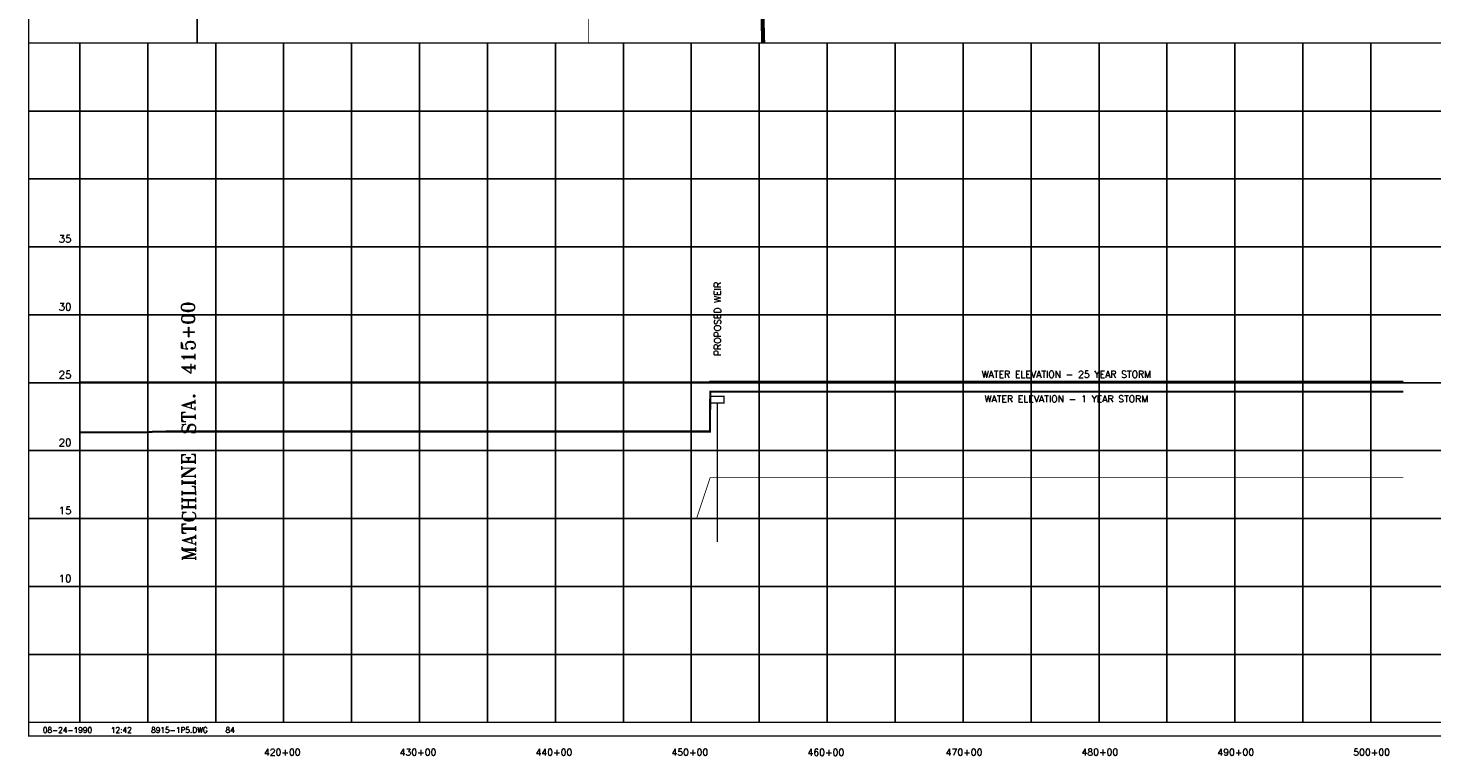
# Model space of a CAD drawing. Extents: x 252033 to 268820, y 783911 to 794638.
# Tile 1 of 5: x 252060 to 262390, y 784026 to 789384. Entities that reach past the tile are written whole.
import ezdxf
from ezdxf.enums import TextEntityAlignment as Align

# ---------------------------------------------------------------- set-up
doc = ezdxf.new("R2010")
doc.units = 0
doc.header["$LTSCALE"] = 800
doc.linetypes.add('DASHED', pattern=[0])
doc.layers.get('0').update_dxf_attribs({"linetype": 'CONTINUOUS'})
for name, color, linetype in [('BORDER', 1, 'CONTINUOUS'), ('FLOOD1', 15, 'CONTINUOUS'), ('FLOOD3', 15, 'CONTINUOUS'), ('GRID', 2, 'CONTINUOUS'), ('MATCH', 6, 'CONTINUOUS'), ('PRSTRUCT', 13, 'CONTINUOUS'), ('SPROF', 11, 'DASHED'), ('SUBBASINS', 6, 'DASHED'), ('TEXT', 7, 'CONTINUOUS'), ('WSHEDS', 11, 'CONTINUOUS')]:
    doc.layers.add(name, color=color, linetype=linetype)
doc.styles.get("Standard").update_dxf_attribs({"font": 'ROMANT'})

# ---------------------------------------------------------------- blocks, each defined once
blk = doc.blocks.new('LOGON')
at = {"color": 0}
blk.add_attdef('DATE', text='', height=1, dxfattribs=at).set_placement((-1.87, 1.76), align=Align.RIGHT)
for tag, p in [('TIME', (1.56, 1.76)), ('DRAWING', (8.97, 1.76)), ('OPERATOR', (22.66, 1.76))]:
    blk.add_attdef(tag, p, '', height=1, dxfattribs=at)

msp = doc.modelspace()

# ---------------------------------------------------------------- linework, layer by layer
at = {"layer": 'BORDER', "color": 0, "const_width": 10}
msp.add_lwpolyline([(252065, 784173), (268815, 784173), (268815, 794633), (252065, 794633)], close=True, dxfattribs=at)
for points in [[(252065, 789273), (268815, 789273)], [(252065, 784273), (268815, 784273)]]:
    msp.add_lwpolyline(points, dxfattribs=at)
at = {"layer": 'FLOOD1', "color": 0, "const_width": 15}
msp.add_lwpolyline([(252440, 786407), (252818, 786407), (252918, 786407), (252978, 786412), (253078, 786414), (254078, 786414), (255078, 786414), (256078, 786414), (256978, 786414), (257078, 786414), (257079, 786707), (257179, 786707), (258179, 786707), (259179, 786707), (260179, 786707), (261179, 786707), (262179, 786707)], dxfattribs=at)
at = {"layer": 'FLOOD3', "color": 0, "const_width": 15}
msp.add_lwpolyline([(252440, 786775), (252818, 786775), (252918, 786775), (252978, 786775), (253078, 786775), (254078, 786775), (255078, 786775), (256078, 786775), (256978, 786775), (257078, 786775), (257079, 786780), (257179, 786780), (258179, 786780), (259179, 786780), (260179, 786781), (261179, 786781), (262179, 786781)], dxfattribs=at)
at = {"layer": 'GRID', "color": 0}
for points in [[(252440, 784273), (252440, 789273)], [(252940, 784273), (252940, 789273)], [(253440, 784273), (253440, 789273)], [(253940, 784273), (253940, 789273)], [(254440, 784273), (254440, 789273)], [(254940, 784273), (254940, 789273)], [(255440, 784273), (255440, 789273)], [(255940, 784273), (255940, 789273)], [(256440, 784273), (256440, 789273)], [(256940, 784273), (256940, 789273)], [(257440, 784273), (257440, 789273)], [(257940, 784273), (257940, 789273)], [(258440, 784273), (258440, 789273)], [(258940, 784273), (258940, 789273)], [(259440, 784273), (259440, 789273)], [(259940, 784273), (259940, 789273)], [(260440, 784273), (260440, 789273)], [(260940, 784273), (260940, 789273)], [(261440, 784273), (261440, 789273)], [(261940, 784273), (261940, 789273)], [(252065, 788773), (268815, 788773)], [(252065, 788273), (268815, 788273)], [(252065, 787773), (268815, 787773)], [(252065, 787273), (268815, 787273)], [(252065, 786773), (268815, 786773)], [(252065, 786273), (268815, 786273)], [(252065, 785773), (268815, 785773)], [(252065, 785273), (268815, 785273)], [(252065, 784773), (268815, 784773)]]:
    msp.add_lwpolyline(points, dxfattribs=at)
at = {"layer": 'MATCH', "color": 0}
for points in [[(253304, 789273), (253304, 794147)], [(253440, 789273), (253440, 784273)]]:
    msp.add_lwpolyline(points, dxfattribs=at)
at = {"layer": 'PRSTRUCT', "color": 0, "const_width": 10}
msp.add_lwpolyline([(257081, 786623), (257181, 786623), (257181, 786673), (257081, 786673)], close=True, dxfattribs=at)
msp.add_lwpolyline([(257131, 786623), (257131, 785600)], dxfattribs=at)
at = {"layer": 'SPROF', "color": 0, "const_width": 5}
for points in [[(252440, 785773), (252818, 785773), (252918, 785773), (252978, 785773), (253078, 785773), (254078, 785773), (255078, 785773), (256078, 785773), (256978, 785773), (257078, 786073), (257079, 786073), (257179, 786073), (258179, 786073), (259179, 786073), (260179, 786073), (261179, 786073), (262179, 786073)], [(253440, 785773), (254079, 785773), (255079, 785773), (256079, 785773), (256979, 785773), (257079, 786073), (257080, 786073), (257180, 786073), (258180, 786073), (259180, 786073), (260180, 786073), (261180, 786073), (262180, 786073)]]:
    msp.add_lwpolyline(points, dxfattribs=at)
at = {"layer": 'SUBBASINS', "color": 0, "linetype": 'DASHED', "const_width": 5}
msp.add_lwpolyline([(256182, 789273), (256184, 789790), (257455, 789801), (257387, 792224), (259946, 792267)], dxfattribs=at)
at = {"layer": 'WSHEDS', "color": 0, "const_width": 30}
msp.add_lwpolyline([(259946, 794339), (259946, 792267), (257387, 792224), (257469, 789273)], dxfattribs=at)

# ---------------------------------------------------------------- block references
at = {"layer": 'TEXT', "color": 0, "xscale": 40, "yscale": 40, "zscale": 40}
msp.add_blockref('LOGON', (252606, 784126), dxfattribs=at).add_auto_attribs({'DATE': '08-24-1990', 'TIME': '12:42', 'OPERATOR': '84', 'DRAWING': '8915-1P5.DWG'})

# ---------------------------------------------------------------- texts
at = {"layer": 'MATCH', "color": 0}
msp.add_text('MATCHLINE  STA.  415+00', height=100, rotation=90.2395, dxfattribs=at).set_placement((253295, 785460))
at = {"layer": 'TEXT', "color": 0}
for s, p in [('35', (252379, 787805)), ('30', (252379, 787305)), ('25', (252379, 786805)), ('20', (252379, 786305)), ('15', (252379, 785805)), ('10', (252379, 785305))]:
    msp.add_text(s, height=55, dxfattribs=at).set_placement(p, align=Align.RIGHT)
msp.add_text('PROPOSED WEIR', height=50, rotation=90, dxfattribs=at).set_placement((257158, 786970))
for s, p in [('WATER ELEVATION - 25 YEAR STORM', (259700, 786810)), ('WATER ELEVATION - 1 YEAR STORM', (259700, 786629)), ('420+00', (253930, 784028)), ('430+00', (254929, 784028)), ('440+00', (255929, 784028)), ('450+00', (256929, 784028)), ('460+00', (257930, 784027)), ('470+00', (258947, 784028)), ('480+00', (259946, 784029)), ('490+00', (260946, 784028)), ('500+00', (261946, 784028))]:
    msp.add_text(s, height=50, dxfattribs=at).set_placement(p, align=Align.CENTER)

doc.saveas('drawing.dxf')
